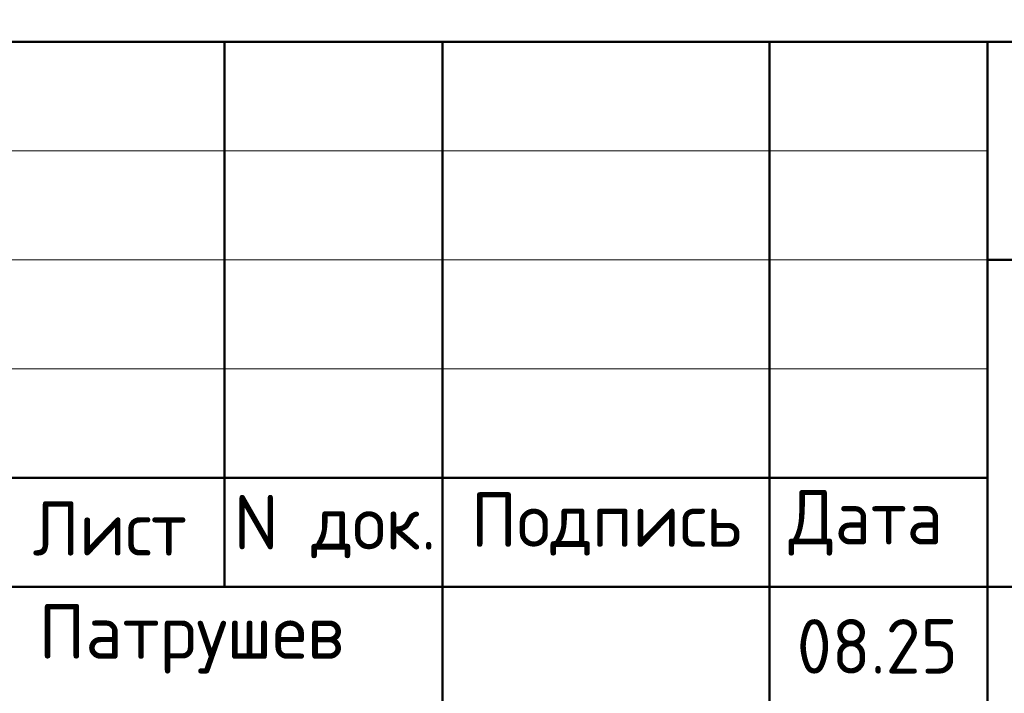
# Model space of a CAD drawing. Header units: millimetres. Extents: x 0 to 50400, y 0 to 35640.
# Tile 12 of 22: x 30071 to 35493, y 3613 to 7323. Entities that reach past the tile are written whole.
import ezdxf

# ---------------------------------------------------------------- set-up
doc = ezdxf.new("R2010")
doc.units = ezdxf.units.MM
doc.layers.add('Standard', color=7, linetype='Continuous', lineweight=25)
doc.styles.add('ISOCPEUR', font='txt')

msp = doc.modelspace()

# ---------------------------------------------------------------- linework, layer by layer
at = {"layer": 'Standard', "color": 7, "linetype": 'Continuous', "lineweight": 50, "transparency": 33554687}
for p, q in [((27600, 7200), (49800, 7200)), ((31200, 4200), (31200, 7200)), ((32400, 600), (32400, 7200)), ((34200, 600), (34200, 7200)), ((35400, 600), (35400, 7200)), ((35400, 6000), (49800, 6000)), ((27600, 4800), (35400, 4800)), ((27600, 4800), (35400, 4800)), ((27600, 4200), (35400, 4200)), ((27600, 4200), (35400, 4200)), ((35400, 4200), (49800, 4200))]:
    msp.add_line(p, q, dxfattribs=at)
at = {"layer": 'Standard', "color": 7, "linetype": 'Continuous', "lineweight": 13, "transparency": 33554687}
for p, q in [((27600, 6600), (35400, 6600)), ((27600, 6000), (35400, 6000)), ((27600, 5400), (35400, 5400))]:
    msp.add_line(p, q, dxfattribs=at)
at = {"layer": 'Standard', "color": 7, "linetype": 'Continuous', "lineweight": 25, "transparency": 33554687}
msp.add_lwpolyline([(49800, 7200), (27600, 7200), (27600, 600), (49800, 600), (49800, 7200)], dxfattribs=at)

# ---------------------------------------------------------------- texts
at = {"layer": 'Standard', "color": 7, "linetype": 'Continuous', "lineweight": 13, "transparency": 33554687, "insert": (27600, 10438.4), "char_height": 336, "width": 13126.68, "attachment_point": 1, "line_spacing_factor": 1.084337}
msp.add_mtext('\\A1;{\\fISOCPEUR|i0|b0;\\H335.999994;\\W1.000000;\\C7;1. Спецификацию элементов, ведомость деталей см. лист 25}\\P{\\fISOCPEUR|i0|b0;\\H335.999994;\\W1.000000;\\C7;Ведомость расхода стали см. лист 1.1}\\P{\\fISOCPEUR|i0|b0;\\H335.999994;\\W1.000000;\\C7;2. Опалубочный план конструкции стен см. лист 17}\\P{\\fISOCPEUR|i0|b0;\\H335.999994;\\W1.000000;\\C7;3. Узлы см. лист 10 лист 22}\\P{\\fISOCPEUR|i0|b0;\\H335.999994;\\W1.000000;\\C7;4. Сечения см. листы 22...24}\\P', dxfattribs=at)
at = {"layer": 'Standard', "color": 7, "linetype": 'Continuous', "lineweight": 25, "transparency": 33554687, "char_height": 300, "attachment_point": 7, "style": 'ISOCPEUR'}
for s, insert, width in [('\\W0.94;Лист', (30143, 4371.4), 1040.312), ('\\W0.96;Подпись', (32555.3, 4371.4), 1613.136), ('\\W0.94;Дата', (34305.2, 4371.4), 1161.283), ('\\W0.95;N док.', (31251, 4356.8), 1281.75), ('\\W0.97;Патрушев', (30175.3, 3721.5), 2004.223), ('\\W0.94;08.25', (34350.1, 3721.5), 1070.015)]:
    msp.add_mtext(s, dxfattribs=dict(at, insert=insert, width=width))

doc.saveas('drawing.dxf')
